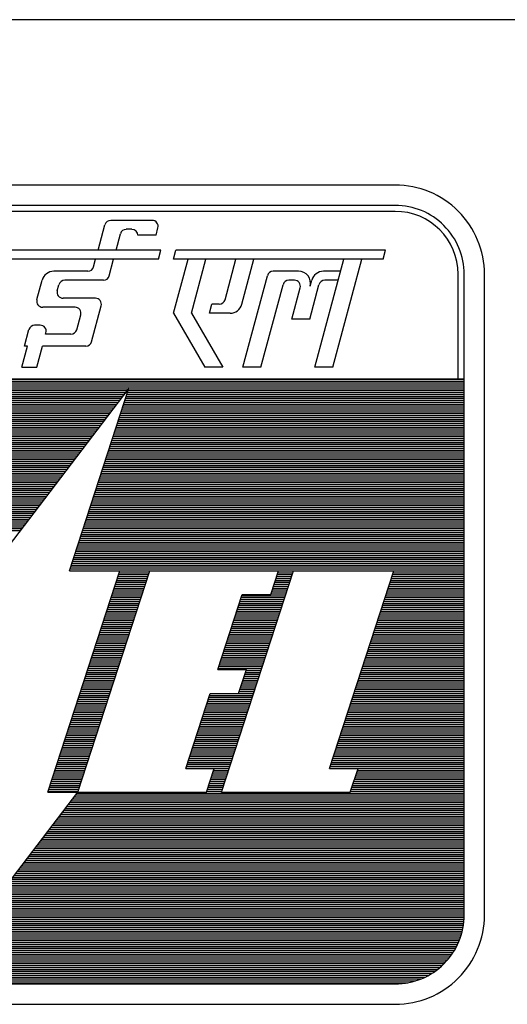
# Model space of a CAD drawing. Extents: x -11758 to 4934791, y -233543 to 1826789.
# Tile 22 of 107: x 127869 to 128376, y 3171 to 4194. Entities that reach past the tile are written whole.
import ezdxf

# ---------------------------------------------------------------- set-up
doc = ezdxf.new("R2010")
doc.units = 0
doc.header["$LTSCALE"] = 800
doc.header["$MEASUREMENT"] = 0
doc.linetypes.add('CONTINOUS', pattern=[0])
doc.layers.get('0').update_dxf_attribs({"linetype": 'CONTINUOUS'})

# ---------------------------------------------------------------- blocks, each defined once
blk = doc.blocks.new('*X205')
at = {"color": 0}
for p, q in [((1.977, 11.67), (16.977, 11.67)), ((1.977, 11.64), (16.977, 11.64)), ((1.977, 11.61), (16.977, 11.61)), ((1.977, 11.58), (16.977, 11.58)), ((1.977, 11.55), (16.977, 11.55)), ((9.661, 11.43), (11.656, 11.43)), ((9.67, 11.46), (11.679, 11.46)), ((9.68, 11.49), (11.702, 11.49)), ((9.69, 11.52), (11.724, 11.52)), ((11.7, 11.43), (16.977, 11.43)), ((11.709, 11.46), (16.977, 11.46)), ((11.719, 11.49), (16.977, 11.49)), ((11.729, 11.52), (16.977, 11.52)), ((9.612, 11.28), (11.541, 11.28)), ((9.622, 11.31), (11.564, 11.31)), ((9.631, 11.34), (11.587, 11.34)), ((9.641, 11.37), (11.61, 11.37)), ((9.651, 11.4), (11.633, 11.4)), ((11.651, 11.28), (16.977, 11.28)), ((11.661, 11.31), (16.977, 11.31)), ((11.67, 11.34), (16.977, 11.34)), ((11.68, 11.37), (16.977, 11.37)), ((11.69, 11.4), (16.977, 11.4)), ((9.553, 11.1), (11.404, 11.1)), ((9.563, 11.13), (11.427, 11.13)), ((9.573, 11.16), (11.45, 11.16)), ((9.583, 11.19), (11.473, 11.19)), ((9.592, 11.22), (11.495, 11.22)), ((9.602, 11.25), (11.518, 11.25)), ((11.592, 11.1), (16.977, 11.1)), ((11.602, 11.13), (16.977, 11.13)), ((11.612, 11.16), (16.977, 11.16)), ((11.622, 11.19), (16.977, 11.19)), ((11.631, 11.22), (16.977, 11.22)), ((11.641, 11.25), (16.977, 11.25)), ((9.505, 10.95), (11.289, 10.95)), ((9.514, 10.98), (11.312, 10.98)), ((9.524, 11.01), (11.335, 11.01)), ((9.534, 11.04), (11.358, 11.04)), ((9.544, 11.07), (11.381, 11.07)), ((11.544, 10.95), (16.977, 10.95)), ((11.553, 10.98), (16.977, 10.98)), ((11.563, 11.01), (16.977, 11.01)), ((11.573, 11.04), (16.977, 11.04)), ((11.583, 11.07), (16.977, 11.07)), ((9.456, 10.8), (11.175, 10.8)), ((9.466, 10.83), (11.198, 10.83)), ((9.475, 10.86), (11.221, 10.86)), ((9.485, 10.89), (11.244, 10.89)), ((9.495, 10.92), (11.266, 10.92)), ((11.495, 10.8), (16.977, 10.8)), ((11.505, 10.83), (16.977, 10.83)), ((11.514, 10.86), (16.977, 10.86)), ((11.524, 10.89), (16.977, 10.89)), ((11.534, 10.92), (16.977, 10.92)), ((9.407, 10.65), (11.06, 10.65)), ((9.417, 10.68), (11.083, 10.68)), ((9.427, 10.71), (11.106, 10.71)), ((9.436, 10.74), (11.129, 10.74)), ((9.446, 10.77), (11.152, 10.77)), ((11.446, 10.65), (16.977, 10.65)), ((11.456, 10.68), (16.977, 10.68)), ((11.466, 10.71), (16.977, 10.71)), ((11.475, 10.74), (16.977, 10.74)), ((11.485, 10.77), (16.977, 10.77)), ((9.358, 10.5), (10.946, 10.5)), ((9.368, 10.53), (10.969, 10.53)), ((9.378, 10.56), (10.992, 10.56)), ((9.388, 10.59), (11.014, 10.59)), ((9.397, 10.62), (11.037, 10.62)), ((11.398, 10.5), (16.977, 10.5)), ((11.407, 10.53), (16.977, 10.53)), ((11.417, 10.56), (16.977, 10.56)), ((11.427, 10.59), (16.977, 10.59)), ((11.437, 10.62), (16.977, 10.62)), ((9.31, 10.35), (10.831, 10.35)), ((9.319, 10.38), (10.854, 10.38)), ((9.329, 10.41), (10.877, 10.41)), ((9.339, 10.44), (10.9, 10.44)), ((9.349, 10.47), (10.923, 10.47)), ((11.349, 10.35), (16.977, 10.35)), ((11.359, 10.38), (16.977, 10.38)), ((11.368, 10.41), (16.977, 10.41)), ((11.378, 10.44), (16.977, 10.44)), ((11.388, 10.47), (16.977, 10.47)), ((9.261, 10.2), (10.717, 10.2)), ((9.271, 10.23), (10.74, 10.23)), ((9.28, 10.26), (10.763, 10.26)), ((9.29, 10.29), (10.785, 10.29)), ((9.3, 10.32), (10.808, 10.32)), ((11.3, 10.2), (16.977, 10.2)), ((11.31, 10.23), (16.977, 10.23)), ((11.32, 10.26), (16.977, 10.26)), ((11.329, 10.29), (16.977, 10.29)), ((11.339, 10.32), (16.977, 10.32)), ((9.202, 10.02), (10.579, 10.02)), ((9.212, 10.05), (10.602, 10.05)), ((9.222, 10.08), (10.625, 10.08)), ((9.232, 10.11), (10.648, 10.11)), ((9.241, 10.14), (10.671, 10.14)), ((9.251, 10.17), (10.694, 10.17)), ((11.242, 10.02), (16.977, 10.02)), ((11.251, 10.05), (16.977, 10.05)), ((11.261, 10.08), (16.977, 10.08)), ((11.271, 10.11), (16.977, 10.11)), ((11.281, 10.14), (16.977, 10.14)), ((11.29, 10.17), (16.977, 10.17)), ((9.154, 9.87), (10.465, 9.87)), ((9.163, 9.9), (10.488, 9.9)), ((9.173, 9.93), (10.511, 9.93)), ((9.183, 9.96), (10.534, 9.96)), ((9.193, 9.99), (10.556, 9.99)), ((11.193, 9.87), (16.977, 9.87)), ((11.203, 9.9), (16.977, 9.9)), ((11.212, 9.93), (16.977, 9.93)), ((11.222, 9.96), (16.977, 9.96)), ((11.232, 9.99), (16.977, 9.99)), ((9.105, 9.72), (10.35, 9.72)), ((9.115, 9.75), (10.373, 9.75)), ((9.125, 9.78), (10.396, 9.78)), ((9.134, 9.81), (10.419, 9.81)), ((9.144, 9.84), (10.442, 9.84)), ((11.144, 9.72), (16.977, 9.72)), ((11.154, 9.75), (16.977, 9.75)), ((11.164, 9.78), (16.977, 9.78)), ((11.173, 9.81), (16.977, 9.81)), ((11.183, 9.84), (16.977, 9.84)), ((9.056, 9.57), (10.236, 9.57)), ((9.066, 9.6), (10.259, 9.6)), ((9.076, 9.63), (10.282, 9.63)), ((9.086, 9.66), (10.304, 9.66)), ((9.095, 9.69), (10.327, 9.69)), ((11.095, 9.57), (16.977, 9.57)), ((11.105, 9.6), (16.977, 9.6)), ((11.115, 9.63), (16.977, 9.63)), ((11.125, 9.66), (16.977, 9.66)), ((11.134, 9.69), (16.977, 9.69)), ((9.008, 9.42), (10.121, 9.42)), ((9.017, 9.45), (10.144, 9.45)), ((9.027, 9.48), (10.167, 9.48)), ((9.037, 9.51), (10.19, 9.51)), ((9.047, 9.54), (10.213, 9.54)), ((11.047, 9.42), (16.977, 9.42)), ((11.056, 9.45), (16.977, 9.45)), ((11.066, 9.48), (16.977, 9.48)), ((11.076, 9.51), (16.977, 9.51)), ((11.086, 9.54), (16.977, 9.54)), ((8.969, 9.3), (10.03, 9.3)), ((8.978, 9.33), (10.053, 9.33)), ((8.988, 9.36), (10.075, 9.36)), ((8.998, 9.39), (10.098, 9.39)), ((10.998, 9.27), (16.977, 9.27)), ((11.008, 9.3), (16.977, 9.3)), ((11.017, 9.33), (16.977, 9.33)), ((11.027, 9.36), (16.977, 9.36)), ((11.037, 9.39), (16.977, 9.39)), ((10.949, 9.12), (16.977, 9.12)), ((10.959, 9.15), (16.977, 9.15)), ((10.969, 9.18), (16.977, 9.18)), ((10.978, 9.21), (16.977, 9.21)), ((10.988, 9.24), (16.977, 9.24)), ((10.891, 8.94), (16.977, 8.94)), ((10.9, 8.97), (16.977, 8.97)), ((10.91, 9), (16.977, 9)), ((10.92, 9.03), (16.977, 9.03)), ((10.93, 9.06), (16.977, 9.06)), ((10.939, 9.09), (16.977, 9.09)), ((10.842, 8.79), (16.977, 8.79)), ((10.852, 8.82), (16.977, 8.82)), ((10.861, 8.85), (16.977, 8.85)), ((10.871, 8.88), (16.977, 8.88)), ((10.881, 8.91), (16.977, 8.91)), ((10.813, 8.7), (16.977, 8.7)), ((10.822, 8.73), (16.977, 8.73)), ((10.832, 8.76), (16.977, 8.76)), ((11.578, 8.64), (12.047, 8.64)), ((11.588, 8.67), (12.057, 8.67)), ((14.063, 8.64), (14.297, 8.64)), ((14.072, 8.67), (14.307, 8.67)), ((15.867, 8.64), (16.977, 8.64)), ((15.877, 8.67), (16.977, 8.67)), ((11.53, 8.49), (11.998, 8.49)), ((11.539, 8.52), (12.008, 8.52)), ((11.549, 8.55), (12.018, 8.55)), ((11.559, 8.58), (12.028, 8.58)), ((11.569, 8.61), (12.037, 8.61)), ((14.014, 8.49), (14.248, 8.49)), ((14.024, 8.52), (14.258, 8.52)), ((14.033, 8.55), (14.268, 8.55)), ((14.043, 8.58), (14.278, 8.58)), ((14.053, 8.61), (14.287, 8.61)), ((15.819, 8.49), (16.977, 8.49)), ((15.828, 8.52), (16.977, 8.52)), ((15.838, 8.55), (16.977, 8.55)), ((15.848, 8.58), (16.977, 8.58)), ((15.858, 8.61), (16.977, 8.61)), ((11.481, 8.34), (11.95, 8.34)), ((11.491, 8.37), (11.959, 8.37)), ((11.5, 8.4), (11.969, 8.4)), ((11.51, 8.43), (11.979, 8.43)), ((11.52, 8.46), (11.989, 8.46)), ((13.965, 8.34), (14.2, 8.34)), ((13.975, 8.37), (14.209, 8.37)), ((13.985, 8.4), (14.219, 8.4)), ((13.994, 8.43), (14.229, 8.43)), ((14.004, 8.46), (14.239, 8.46)), ((15.77, 8.34), (16.977, 8.34)), ((15.78, 8.37), (16.977, 8.37)), ((15.789, 8.4), (16.977, 8.4)), ((15.799, 8.43), (16.977, 8.43)), ((15.809, 8.46), (16.977, 8.46)), ((11.432, 8.19), (11.901, 8.19)), ((11.442, 8.22), (11.911, 8.22)), ((11.452, 8.25), (11.92, 8.25)), ((11.461, 8.28), (11.93, 8.28)), ((11.471, 8.31), (11.94, 8.31)), ((13.471, 8.19), (14.151, 8.19)), ((13.481, 8.22), (14.161, 8.22)), ((13.491, 8.25), (14.17, 8.25)), ((13.5, 8.28), (14.18, 8.28)), ((13.955, 8.31), (14.19, 8.31)), ((15.721, 8.19), (16.977, 8.19)), ((15.731, 8.22), (16.977, 8.22)), ((15.741, 8.25), (16.977, 8.25)), ((15.75, 8.28), (16.977, 8.28)), ((15.76, 8.31), (16.977, 8.31)), ((11.383, 8.04), (11.852, 8.04)), ((11.393, 8.07), (11.862, 8.07)), ((11.403, 8.1), (11.872, 8.1)), ((11.413, 8.13), (11.881, 8.13)), ((11.422, 8.16), (11.891, 8.16)), ((13.422, 8.04), (14.102, 8.04)), ((13.432, 8.07), (14.112, 8.07)), ((13.442, 8.1), (14.122, 8.1)), ((13.452, 8.13), (14.131, 8.13)), ((13.461, 8.16), (14.141, 8.16)), ((15.672, 8.04), (16.977, 8.04)), ((15.682, 8.07), (16.977, 8.07)), ((15.692, 8.1), (16.977, 8.1)), ((15.702, 8.13), (16.977, 8.13)), ((15.711, 8.16), (16.977, 8.16)), ((11.335, 7.89), (11.803, 7.89)), ((11.344, 7.92), (11.813, 7.92)), ((11.354, 7.95), (11.823, 7.95)), ((11.364, 7.98), (11.833, 7.98)), ((11.374, 8.01), (11.842, 8.01)), ((13.374, 7.89), (14.053, 7.89)), ((13.383, 7.92), (14.063, 7.92)), ((13.393, 7.95), (14.073, 7.95)), ((13.403, 7.98), (14.083, 7.98)), ((13.413, 8.01), (14.092, 8.01)), ((15.624, 7.89), (16.977, 7.89)), ((15.633, 7.92), (16.977, 7.92)), ((15.643, 7.95), (16.977, 7.95)), ((15.653, 7.98), (16.977, 7.98)), ((15.663, 8.01), (16.977, 8.01)), ((11.276, 7.71), (11.745, 7.71)), ((11.286, 7.74), (11.755, 7.74)), ((11.296, 7.77), (11.764, 7.77)), ((11.305, 7.8), (11.774, 7.8)), ((11.315, 7.83), (11.784, 7.83)), ((11.325, 7.86), (11.794, 7.86)), ((13.315, 7.71), (13.995, 7.71)), ((13.325, 7.74), (14.005, 7.74)), ((13.335, 7.77), (14.014, 7.77)), ((13.344, 7.8), (14.024, 7.8)), ((13.354, 7.83), (14.034, 7.83)), ((13.364, 7.86), (14.044, 7.86)), ((15.565, 7.71), (16.977, 7.71)), ((15.575, 7.74), (16.977, 7.74)), ((15.585, 7.77), (16.977, 7.77)), ((15.594, 7.8), (16.977, 7.8)), ((15.604, 7.83), (16.977, 7.83)), ((15.614, 7.86), (16.977, 7.86)), ((11.227, 7.56), (11.696, 7.56)), ((11.237, 7.59), (11.706, 7.59)), ((11.247, 7.62), (11.716, 7.62)), ((11.257, 7.65), (11.725, 7.65)), ((11.266, 7.68), (11.735, 7.68)), ((13.266, 7.56), (13.946, 7.56)), ((13.276, 7.59), (13.956, 7.59)), ((13.286, 7.62), (13.966, 7.62)), ((13.296, 7.65), (13.975, 7.65)), ((13.305, 7.68), (13.985, 7.68)), ((15.516, 7.56), (16.977, 7.56)), ((15.526, 7.59), (16.977, 7.59)), ((15.536, 7.62), (16.977, 7.62)), ((15.546, 7.65), (16.977, 7.65)), ((15.555, 7.68), (16.977, 7.68)), ((11.179, 7.41), (11.647, 7.41)), ((11.188, 7.44), (11.657, 7.44)), ((11.198, 7.47), (11.667, 7.47)), ((11.208, 7.5), (11.677, 7.5)), ((11.218, 7.53), (11.686, 7.53)), ((13.218, 7.41), (13.897, 7.41)), ((13.227, 7.44), (13.907, 7.44)), ((13.237, 7.47), (13.917, 7.47)), ((13.247, 7.5), (13.927, 7.5)), ((13.257, 7.53), (13.936, 7.53)), ((15.468, 7.41), (16.977, 7.41)), ((15.477, 7.44), (16.977, 7.44)), ((15.487, 7.47), (16.977, 7.47)), ((15.497, 7.5), (16.977, 7.5)), ((15.507, 7.53), (16.977, 7.53)), ((11.13, 7.26), (11.599, 7.26)), ((11.14, 7.29), (11.608, 7.29)), ((11.149, 7.32), (11.618, 7.32)), ((11.159, 7.35), (11.628, 7.35)), ((11.169, 7.38), (11.638, 7.38)), ((13.169, 7.26), (13.849, 7.26)), ((13.179, 7.29), (13.858, 7.29)), ((13.188, 7.32), (13.868, 7.32)), ((13.198, 7.35), (13.878, 7.35)), ((13.208, 7.38), (13.888, 7.38)), ((15.419, 7.26), (16.977, 7.26)), ((15.429, 7.29), (16.977, 7.29)), ((15.438, 7.32), (16.977, 7.32)), ((15.448, 7.35), (16.977, 7.35)), ((15.458, 7.38), (16.977, 7.38)), ((11.081, 7.11), (11.55, 7.11)), ((11.091, 7.14), (11.56, 7.14)), ((11.101, 7.17), (11.569, 7.17)), ((11.11, 7.2), (11.579, 7.2)), ((11.12, 7.23), (11.589, 7.23)), ((13.13, 7.14), (13.81, 7.14)), ((13.14, 7.17), (13.819, 7.17)), ((13.149, 7.2), (13.829, 7.2)), ((13.159, 7.23), (13.839, 7.23)), ((13.566, 7.11), (13.8, 7.11)), ((15.37, 7.11), (16.977, 7.11)), ((15.38, 7.14), (16.977, 7.14)), ((15.39, 7.17), (16.977, 7.17)), ((15.399, 7.2), (16.977, 7.2)), ((15.409, 7.23), (16.977, 7.23)), ((11.032, 6.96), (11.501, 6.96)), ((11.042, 6.99), (11.511, 6.99)), ((11.052, 7.02), (11.521, 7.02)), ((11.062, 7.05), (11.53, 7.05)), ((11.071, 7.08), (11.54, 7.08)), ((13.517, 6.96), (13.751, 6.96)), ((13.527, 6.99), (13.761, 6.99)), ((13.536, 7.02), (13.771, 7.02)), ((13.546, 7.05), (13.78, 7.05)), ((13.556, 7.08), (13.79, 7.08)), ((15.322, 6.96), (16.977, 6.96)), ((15.331, 6.99), (16.977, 6.99)), ((15.341, 7.02), (16.977, 7.02)), ((15.351, 7.05), (16.977, 7.05)), ((15.361, 7.08), (16.977, 7.08)), ((10.984, 6.81), (11.452, 6.81)), ((10.993, 6.84), (11.462, 6.84)), ((11.003, 6.87), (11.472, 6.87)), ((11.013, 6.9), (11.482, 6.9)), ((11.023, 6.93), (11.491, 6.93)), ((13.468, 6.81), (13.702, 6.81)), ((13.478, 6.84), (13.712, 6.84)), ((13.488, 6.87), (13.722, 6.87)), ((13.497, 6.9), (13.732, 6.9)), ((13.507, 6.93), (13.741, 6.93)), ((15.273, 6.81), (16.977, 6.81)), ((15.283, 6.84), (16.977, 6.84)), ((15.292, 6.87), (16.977, 6.87)), ((15.302, 6.9), (16.977, 6.9)), ((15.312, 6.93), (16.977, 6.93)), ((10.925, 6.63), (11.394, 6.63)), ((10.935, 6.66), (11.404, 6.66)), ((10.945, 6.69), (11.413, 6.69)), ((10.954, 6.72), (11.423, 6.72)), ((10.964, 6.75), (11.433, 6.75)), ((10.974, 6.78), (11.443, 6.78)), ((12.964, 6.63), (13.644, 6.63)), ((12.974, 6.66), (13.654, 6.66)), ((12.984, 6.69), (13.663, 6.69)), ((12.994, 6.72), (13.673, 6.72)), ((13.449, 6.75), (13.683, 6.75)), ((13.458, 6.78), (13.693, 6.78)), ((15.214, 6.63), (16.977, 6.63)), ((15.224, 6.66), (16.977, 6.66)), ((15.234, 6.69), (16.977, 6.69)), ((15.244, 6.72), (16.977, 6.72)), ((15.253, 6.75), (16.977, 6.75)), ((15.263, 6.78), (16.977, 6.78)), ((10.876, 6.48), (11.345, 6.48)), ((10.886, 6.51), (11.355, 6.51)), ((10.896, 6.54), (11.365, 6.54)), ((10.906, 6.57), (11.374, 6.57)), ((10.915, 6.6), (11.384, 6.6)), ((12.916, 6.48), (13.595, 6.48)), ((12.925, 6.51), (13.605, 6.51)), ((12.935, 6.54), (13.615, 6.54)), ((12.945, 6.57), (13.624, 6.57)), ((12.955, 6.6), (13.634, 6.6)), ((15.166, 6.48), (16.977, 6.48)), ((15.175, 6.51), (16.977, 6.51)), ((15.185, 6.54), (16.977, 6.54)), ((15.195, 6.57), (16.977, 6.57)), ((15.205, 6.6), (16.977, 6.6)), ((10.828, 6.33), (11.297, 6.33)), ((10.838, 6.36), (11.306, 6.36)), ((10.847, 6.39), (11.316, 6.39)), ((10.857, 6.42), (11.326, 6.42)), ((10.867, 6.45), (11.335, 6.45)), ((12.867, 6.33), (13.547, 6.33)), ((12.877, 6.36), (13.556, 6.36)), ((12.886, 6.39), (13.566, 6.39)), ((12.896, 6.42), (13.576, 6.42)), ((12.906, 6.45), (13.585, 6.45)), ((15.117, 6.33), (16.977, 6.33)), ((15.127, 6.36), (16.977, 6.36)), ((15.136, 6.39), (16.977, 6.39)), ((15.146, 6.42), (16.977, 6.42)), ((15.156, 6.45), (16.977, 6.45)), ((10.779, 6.18), (11.248, 6.18)), ((10.789, 6.21), (11.258, 6.21)), ((10.799, 6.24), (11.267, 6.24)), ((10.808, 6.27), (11.277, 6.27)), ((10.818, 6.3), (11.287, 6.3)), ((12.818, 6.18), (13.498, 6.18)), ((12.828, 6.21), (13.508, 6.21)), ((12.838, 6.24), (13.517, 6.24)), ((12.847, 6.27), (13.527, 6.27)), ((12.857, 6.3), (13.537, 6.3)), ((15.068, 6.18), (16.977, 6.18)), ((15.078, 6.21), (16.977, 6.21)), ((15.088, 6.24), (16.977, 6.24)), ((15.097, 6.27), (16.977, 6.27)), ((15.107, 6.3), (16.977, 6.3)), ((10.73, 6.03), (11.199, 6.03)), ((10.74, 6.06), (11.209, 6.06)), ((10.75, 6.09), (11.219, 6.09)), ((10.76, 6.12), (11.228, 6.12)), ((10.769, 6.15), (11.238, 6.15)), ((12.769, 6.03), (13.449, 6.03)), ((12.779, 6.06), (13.459, 6.06)), ((12.789, 6.09), (13.469, 6.09)), ((12.799, 6.12), (13.478, 6.12)), ((12.808, 6.15), (13.488, 6.15)), ((15.019, 6.03), (16.977, 6.03)), ((15.029, 6.06), (16.977, 6.06)), ((15.039, 6.09), (16.977, 6.09)), ((15.049, 6.12), (16.977, 6.12)), ((15.058, 6.15), (16.977, 6.15)), ((10.682, 5.88), (11.15, 5.88)), ((10.691, 5.91), (11.16, 5.91)), ((10.701, 5.94), (11.17, 5.94)), ((10.711, 5.97), (11.18, 5.97)), ((10.721, 6), (11.189, 6)), ((12.721, 5.88), (13.4, 5.88)), ((12.73, 5.91), (13.41, 5.91)), ((12.74, 5.94), (13.42, 5.94)), ((12.75, 5.97), (13.43, 5.97)), ((12.76, 6), (13.439, 6)), ((14.971, 5.88), (16.977, 5.88)), ((14.98, 5.91), (16.977, 5.91)), ((14.99, 5.94), (16.977, 5.94)), ((15, 5.97), (16.977, 5.97)), ((15.01, 6), (16.977, 6)), ((10.633, 5.73), (11.102, 5.73)), ((10.643, 5.76), (11.111, 5.76)), ((10.652, 5.79), (11.121, 5.79)), ((10.662, 5.82), (11.131, 5.82)), ((10.672, 5.85), (11.141, 5.85)), ((12.672, 5.73), (13.352, 5.73)), ((12.682, 5.76), (13.361, 5.76)), ((12.691, 5.79), (13.371, 5.79)), ((12.701, 5.82), (13.381, 5.82)), ((12.711, 5.85), (13.391, 5.85)), ((14.922, 5.73), (16.977, 5.73)), ((14.932, 5.76), (16.977, 5.76)), ((14.941, 5.79), (16.977, 5.79)), ((14.951, 5.82), (16.977, 5.82)), ((14.961, 5.85), (16.977, 5.85)), ((10.574, 5.55), (11.043, 5.55)), ((10.584, 5.58), (11.053, 5.58)), ((10.594, 5.61), (11.063, 5.61)), ((10.604, 5.64), (11.072, 5.64)), ((10.613, 5.67), (11.082, 5.67)), ((10.623, 5.7), (11.092, 5.7)), ((12.623, 5.58), (13.303, 5.58)), ((12.633, 5.61), (13.313, 5.61)), ((12.643, 5.64), (13.322, 5.64)), ((12.652, 5.67), (13.332, 5.67)), ((12.662, 5.7), (13.342, 5.7)), ((13.059, 5.55), (13.293, 5.55)), ((14.873, 5.58), (16.977, 5.58)), ((14.883, 5.61), (16.977, 5.61)), ((14.893, 5.64), (16.977, 5.64)), ((14.902, 5.67), (16.977, 5.67)), ((14.912, 5.7), (16.977, 5.7)), ((15.309, 5.55), (16.977, 5.55)), ((10.526, 5.4), (10.994, 5.4)), ((10.535, 5.43), (11.004, 5.43)), ((10.545, 5.46), (11.014, 5.46)), ((10.555, 5.49), (11.024, 5.49)), ((10.565, 5.52), (11.033, 5.52)), ((13.01, 5.4), (13.244, 5.4)), ((13.02, 5.43), (13.254, 5.43)), ((13.029, 5.46), (13.264, 5.46)), ((13.039, 5.49), (13.274, 5.49)), ((13.049, 5.52), (13.283, 5.52)), ((15.26, 5.4), (16.977, 5.4)), ((15.27, 5.43), (16.977, 5.43)), ((15.279, 5.46), (16.977, 5.46)), ((15.289, 5.49), (16.977, 5.49)), ((15.299, 5.52), (16.977, 5.52)), ((10.477, 5.25), (10.946, 5.25)), ((10.487, 5.28), (10.955, 5.28)), ((10.496, 5.31), (10.965, 5.31)), ((10.506, 5.34), (10.975, 5.34)), ((10.516, 5.37), (10.985, 5.37)), ((12.961, 5.25), (13.196, 5.25)), ((12.971, 5.28), (13.205, 5.28)), ((12.981, 5.31), (13.215, 5.31)), ((12.99, 5.34), (13.225, 5.34)), ((13, 5.37), (13.235, 5.37)), ((15.211, 5.25), (16.977, 5.25)), ((15.221, 5.28), (16.977, 5.28)), ((15.231, 5.31), (16.977, 5.31)), ((15.24, 5.34), (16.977, 5.34)), ((15.25, 5.37), (16.977, 5.37)), ((10.467, 5.22), (10.936, 5.22)), ((10.852, 5.1), (16.977, 5.1)), ((10.875, 5.13), (16.977, 5.13)), ((10.898, 5.16), (16.977, 5.16)), ((10.921, 5.19), (16.977, 5.19)), ((12.951, 5.22), (13.186, 5.22)), ((15.201, 5.22), (16.977, 5.22)), ((10.738, 4.95), (16.977, 4.95)), ((10.76, 4.98), (16.977, 4.98)), ((10.783, 5.01), (16.977, 5.01)), ((10.806, 5.04), (16.977, 5.04)), ((10.829, 5.07), (16.977, 5.07)), ((10.623, 4.8), (16.977, 4.8)), ((10.646, 4.83), (16.977, 4.83)), ((10.669, 4.86), (16.977, 4.86)), ((10.692, 4.89), (16.977, 4.89)), ((10.715, 4.92), (16.977, 4.92)), ((10.509, 4.65), (16.977, 4.65)), ((10.531, 4.68), (16.977, 4.68)), ((10.554, 4.71), (16.977, 4.71)), ((10.577, 4.74), (16.977, 4.74)), ((10.6, 4.77), (16.977, 4.77)), ((10.371, 4.47), (16.977, 4.47)), ((10.394, 4.5), (16.977, 4.5)), ((10.417, 4.53), (16.977, 4.53)), ((10.44, 4.56), (16.977, 4.56)), ((10.463, 4.59), (16.977, 4.59)), ((10.486, 4.62), (16.977, 4.62)), ((10.257, 4.32), (16.977, 4.32)), ((10.28, 4.35), (16.977, 4.35)), ((10.302, 4.38), (16.977, 4.38)), ((10.325, 4.41), (16.977, 4.41)), ((10.348, 4.44), (16.977, 4.44)), ((10.142, 4.17), (16.977, 4.17)), ((10.165, 4.2), (16.977, 4.2)), ((10.188, 4.23), (16.977, 4.23)), ((10.211, 4.26), (16.977, 4.26)), ((10.234, 4.29), (16.977, 4.29)), ((10.028, 4.02), (16.977, 4.02)), ((10.05, 4.05), (16.977, 4.05)), ((10.073, 4.08), (16.977, 4.08)), ((10.096, 4.11), (16.977, 4.11)), ((10.119, 4.14), (16.977, 4.14)), ((9.913, 3.87), (16.977, 3.87)), ((9.936, 3.9), (16.977, 3.9)), ((9.959, 3.93), (16.977, 3.93)), ((9.982, 3.96), (16.977, 3.96)), ((10.005, 3.99), (16.977, 3.99)), ((9.799, 3.72), (16.977, 3.72)), ((9.821, 3.75), (16.977, 3.75)), ((9.844, 3.78), (16.977, 3.78)), ((9.867, 3.81), (16.977, 3.81)), ((9.89, 3.84), (16.977, 3.84)), ((9.684, 3.57), (16.977, 3.57)), ((9.707, 3.6), (16.977, 3.6)), ((9.73, 3.63), (16.977, 3.63)), ((9.753, 3.66), (16.977, 3.66)), ((9.776, 3.69), (16.977, 3.69)), ((9.57, 3.42), (16.977, 3.42)), ((9.592, 3.45), (16.977, 3.45)), ((9.615, 3.48), (16.977, 3.48)), ((9.638, 3.51), (16.977, 3.51)), ((9.661, 3.54), (16.977, 3.54)), ((9.432, 3.24), (16.976, 3.24)), ((9.455, 3.27), (16.977, 3.27)), ((9.478, 3.3), (16.977, 3.3)), ((9.501, 3.33), (16.977, 3.33)), ((9.524, 3.36), (16.977, 3.36)), ((9.547, 3.39), (16.977, 3.39)), ((9.318, 3.09), (16.96, 3.09)), ((9.34, 3.12), (16.965, 3.12)), ((9.363, 3.15), (16.969, 3.15)), ((9.386, 3.18), (16.972, 3.18)), ((9.409, 3.21), (16.975, 3.21)), ((9.203, 2.94), (16.922, 2.94)), ((9.226, 2.97), (16.931, 2.97)), ((9.249, 3), (16.94, 3)), ((9.272, 3.03), (16.947, 3.03)), ((9.295, 3.06), (16.954, 3.06)), ((9.089, 2.79), (16.859, 2.79)), ((9.111, 2.82), (16.874, 2.82)), ((9.134, 2.85), (16.887, 2.85)), ((9.157, 2.88), (16.9, 2.88)), ((9.18, 2.91), (16.911, 2.91)), ((8.974, 2.64), (16.766, 2.64)), ((8.997, 2.67), (16.788, 2.67)), ((9.02, 2.7), (16.807, 2.7)), ((9.043, 2.73), (16.826, 2.73)), ((9.066, 2.76), (16.843, 2.76)), ((8.86, 2.49), (16.632, 2.49)), ((8.882, 2.52), (16.663, 2.52)), ((8.905, 2.55), (16.692, 2.55)), ((8.928, 2.58), (16.719, 2.58)), ((8.951, 2.61), (16.743, 2.61)), ((2.527, 2.34), (16.426, 2.34)), ((8.768, 2.37), (16.477, 2.37)), ((8.791, 2.4), (16.521, 2.4)), ((8.814, 2.43), (16.562, 2.43)), ((8.837, 2.46), (16.599, 2.46)), ((2.585, 2.31), (16.369, 2.31)), ((2.652, 2.28), (16.301, 2.28)), ((2.737, 2.25), (16.217, 2.25)), ((2.859, 2.22), (16.095, 2.22))]:
    blk.add_line(p, q, dxfattribs=at)
blk = doc.blocks.new('A$C731D3036')
for p, q in [((-593.641, 151.19), (-26.68, 151.19)), ((-390.637, 144.517), (-419.193, 144.517)), ((-400.975, 143.162), (-400.737, 144.05)), ((-399.091, 144.204), (-400.536, 144.204)), ((-398.959, 143.683), (-398.89, 143.942)), ((-400.35, 143.162), (-400.195, 143.737)), ((-399.8, 143.892), (-399.994, 143.892)), ((-398.959, 143.683), (-399.592, 143.683)), ((-398.786, 143.162), (-404.206, 143.162)), ((-398.87, 142.849), (-398.786, 143.162)), ((-398.349, 142.849), (-398.265, 143.162)), ((-390.97, 143.162), (-398.265, 143.162)), ((-391.053, 142.849), (-390.97, 143.162)), ((-398.87, 142.849), (-404.289, 142.849)), ((-401.129, 142.587), (-401.059, 142.849)), ((-400.587, 142.274), (-400.433, 142.849)), ((-391.053, 142.849), (-398.349, 142.849)), ((-398.349, 140.973), (-397.846, 142.849)), ((-397.724, 140.973), (-397.221, 142.849)), ((-396.556, 141.441), (-396.179, 142.849)), ((-395.973, 141.282), (-395.553, 142.849)), ((-393.432, 139.097), (-392.427, 142.849)), ((-392.807, 139.097), (-391.801, 142.849)), ((-401.33, 142.432), (-402.518, 142.432)), ((-395.933, 139.097), (-395.081, 142.278)), ((-394, 142.432), (-394.88, 142.432)), ((-392.538, 142.432), (-393.137, 142.432)), ((-388.448, 138.681), (-388.448, 142.328)), ((-403.103, 141.444), (-402.921, 142.123)), ((-402.394, 141.757), (-402.338, 141.965)), ((-400.789, 142.12), (-402.136, 142.12)), ((-395.308, 139.097), (-394.54, 141.965)), ((-394.145, 142.12), (-394.338, 142.12)), ((-393.611, 140.765), (-393.289, 141.965)), ((-393.598, 141.908), (-393.54, 142.123)), ((-392.622, 142.12), (-393.088, 142.12)), ((-394.236, 140.765), (-393.943, 141.857)), ((-401.068, 141.494), (-402.192, 141.494)), ((-401.202, 139.981), (-400.867, 141.232)), ((-397.098, 140.973), (-397.014, 141.286)), ((-396.758, 141.286), (-397.014, 141.286)), ((-401.777, 141.182), (-402.901, 141.182)), ((-401.715, 140.398), (-401.576, 140.919)), ((-398.349, 140.973), (-397.266, 139.097)), ((-397.724, 140.973), (-396.64, 139.097)), ((-396.376, 140.973), (-397.098, 140.973)), ((-402.987, 140.556), (-403.181, 140.556)), ((-393.611, 140.765), (-394.236, 140.765)), ((-403.536, 139.827), (-403.382, 140.402)), ((-402.799, 140.244), (-402.786, 140.294)), ((-401.917, 140.244), (-402.799, 140.244)), ((-403.627, 139.097), (-403.432, 139.827)), ((-403.432, 139.827), (-403.536, 139.827)), ((-403.106, 139.097), (-402.911, 139.827)), ((-401.403, 139.827), (-402.911, 139.827)), ((-403.627, 139.097), (-403.106, 139.097)), ((-396.64, 139.097), (-397.266, 139.097)), ((-395.308, 139.097), (-395.933, 139.097)), ((-392.807, 139.097), (-393.432, 139.097)), ((-388.239, 138.681), (-421.59, 138.681)), ((-399.9, 138.368), (-404.754, 132.01)), ((-401.966, 132.01), (-399.9, 138.368)), ((-402.726, 124.298), (-400.22, 132.01)), ((-401.966, 132.01), (-400.22, 132.01)), ((-401.684, 124.298), (-399.178, 132.01)), ((-399.178, 132.01), (-394.697, 132.01)), ((-396.681, 124.298), (-394.175, 132.01)), ((-394.967, 131.177), (-394.697, 132.01)), ((-394.175, 132.01), (-390.684, 132.01)), ((-392.919, 125.132), (-390.684, 132.01)), ((-396.804, 128.571), (-395.958, 131.177)), ((-395.958, 131.177), (-394.967, 131.177)), ((-396.804, 128.571), (-395.814, 128.571)), ((-396.085, 127.737), (-395.814, 128.571)), ((-397.922, 125.132), (-397.075, 127.737)), ((-397.075, 127.737), (-396.085, 127.737)), ((-397.922, 125.132), (-396.932, 125.132)), ((-397.202, 124.298), (-396.932, 125.132)), ((-392.919, 125.132), (-391.929, 125.132)), ((-392.2, 124.298), (-391.929, 125.132)), ((-406.538, 117.941), (-401.684, 124.298)), ((-402.726, 124.298), (-401.684, 124.298)), ((-401.684, 124.298), (-397.202, 124.298)), ((-396.681, 124.298), (-392.2, 124.298))]:
    blk.add_line(p, q)
for points in [[(-422.297, 138.681), (-422.297, 120.025, 0.414214), (-419.193, 116.921), (-390.637, 116.921, 0.414214), (-387.533, 120.025), (-387.533, 142.328, 0.414214), (-390.637, 145.432), (-419.193, 145.432, 0.414214), (-422.297, 142.328)], [(-421.59, 138.681), (-421.59, 120.025, 0.414214), (-419.193, 117.628), (-390.637, 117.628, 0.414214), (-388.239, 120.025), (-388.239, 138.681), (-388.239, 142.328, 0.414214), (-390.637, 144.725), (-419.193, 144.725, 0.414214), (-421.59, 142.328)], [(-419.193, 117.628), (-390.637, 117.628, 0.414214), (-388.239, 120.025), (-388.239, 138.681), (-421.59, 138.681), (-421.59, 120.025, 0.414214)]]:
    blk.add_lwpolyline(points, format="xyb", close=True)
for centre, radius, start, end in [((-390.637, 142.328), 2.189, 0, 90), ((-400.536, 143.996), 0.208, 90, 165), ((-399.091, 143.996), 0.208, 345, 90), ((-399.994, 143.683), 0.208, 90, 165), ((-399.8, 143.683), 0.208, 0, 90), ((-401.33, 142.641), 0.208, 270, 345), ((-402.518, 142.016), 0.417, 90, 165), ((-400.789, 142.328), 0.208, 270, 345), ((-394.88, 142.224), 0.208, 90, 165), ((-394, 142.016), 0.417, 345, 90), ((-393.137, 142.016), 0.417, 90, 165), ((-402.136, 141.911), 0.208, 90, 165), ((-394.338, 141.911), 0.208, 90, 165), ((-394.145, 141.911), 0.208, 345, 90), ((-393.088, 141.911), 0.208, 90, 165), ((-402.192, 141.703), 0.208, 165, 270), ((-402.901, 141.39), 0.208, 165, 270), ((-401.068, 141.286), 0.208, 345, 90), ((-396.758, 141.494), 0.208, 270, 345), ((-396.376, 141.39), 0.417, 270, 345), ((-401.777, 140.973), 0.208, 345, 90), ((-403.181, 140.348), 0.208, 90, 165), ((-402.987, 140.348), 0.208, 345, 90), ((-401.917, 140.452), 0.208, 270, 345), ((-401.403, 140.035), 0.208, 270, 345)]:
    blk.add_arc(centre, radius, start, end)
at = {"xscale": 2.223374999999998, "yscale": 2.223374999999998, "zscale": 2.223374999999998}
blk.add_blockref('*X205', (-425.985, 112.732), dxfattribs=at)

msp = doc.modelspace()

# ---------------------------------------------------------------- block references
at = {"color": 1, "linetype": 'CONTINOUS', "lineweight": 15, "xscale": 29.85916619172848, "yscale": 29.85916619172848, "zscale": 29.85916619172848}
msp.add_blockref('A$C731D3036', (139923.5, -319.9), dxfattribs=at)

doc.saveas('drawing.dxf')
